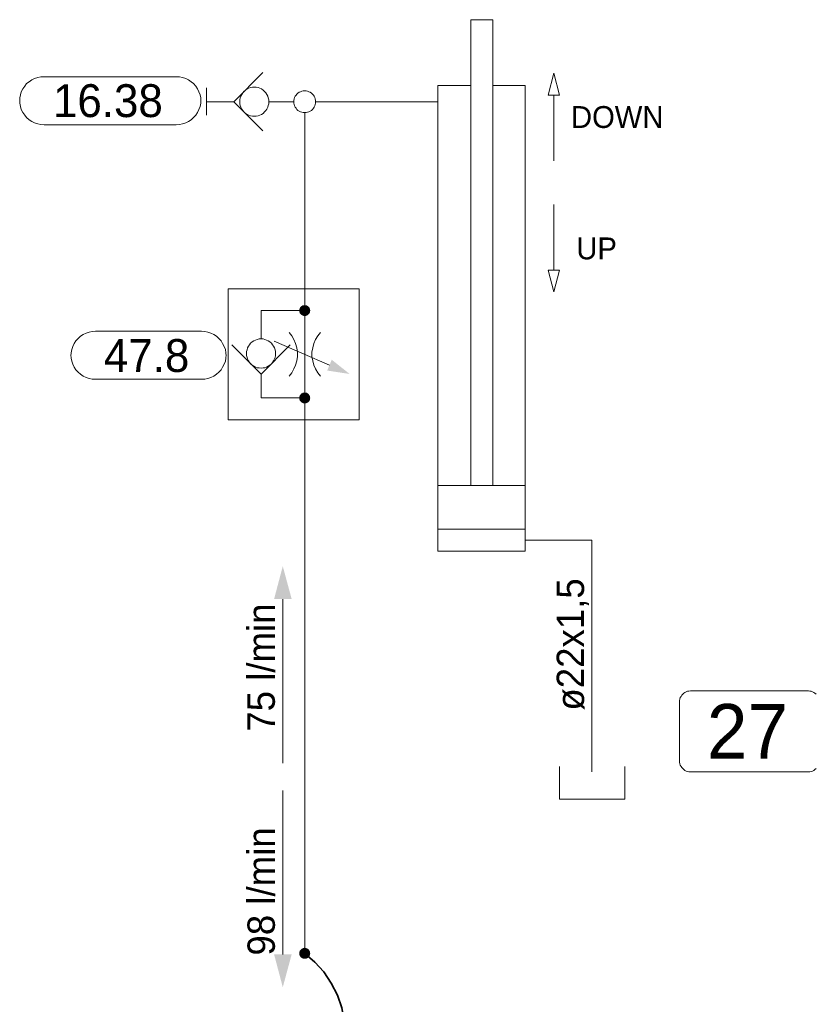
# Model space of a CAD drawing. Header units: millimetres. Extents: x 0 to 138, y 0 to 47.
# Tile 99 of 165: x 25.44 to 27.73, y 34.02 to 36.85. Entities that reach past the tile are written whole.
import ezdxf

# ---------------------------------------------------------------- set-up
doc = ezdxf.new("R2010")
doc.units = ezdxf.units.MM
for name, color, linetype in [('PDF_Geomertry', 7, 'Continuous'), ('PDF_Solid Fills', 7, 'Continuous'), ('PDF_Text', 7, 'Continuous')]:
    doc.layers.add(name, color=color, linetype=linetype)
doc.styles.add('PDF Arial', font='txt')

msp = doc.modelspace()

# ---------------------------------------------------------------- hatches: boundary and pattern name
at = {"layer": 'PDF_Solid Fills', "transparency": 33554559}
for points in [[(26.2646, 36.0151), (26.2488, 36.0151), (26.2493, 36.0174)], [(26.2646, 36.0151), (26.2493, 36.0132), (26.2488, 36.0151)], [(26.2646, 36.0151), (26.2493, 36.0193), (26.2501, 36.0207)], [(26.2646, 36.0151), (26.2493, 36.0174), (26.2493, 36.0193)], [(26.2646, 36.0151), (26.2493, 36.011), (26.2493, 36.0132)], [(26.2646, 36.0151), (26.2501, 36.009), (26.2493, 36.011)], [(26.2646, 36.0151), (26.2501, 36.0207), (26.2507, 36.0229)], [(26.2646, 36.0151), (26.2507, 36.0068), (26.2501, 36.009)], [(26.2646, 36.0151), (26.2507, 36.0229), (26.2521, 36.0249)], [(26.2646, 36.0151), (26.2521, 36.0054), (26.2507, 36.0068)], [(26.2646, 36.0151), (26.2521, 36.0249), (26.2535, 36.0263)], [(26.2646, 36.0151), (26.2535, 36.004), (26.2521, 36.0054)], [(26.2646, 36.0151), (26.2535, 36.0263), (26.2549, 36.0276)], [(26.2646, 36.0151), (26.2549, 36.0026), (26.2535, 36.004)], [(26.2646, 36.0151), (26.2549, 36.0276), (26.2571, 36.0285)], [(26.2646, 36.0151), (26.2571, 36.0013), (26.2549, 36.0026)], [(26.2646, 36.0151), (26.2571, 36.0285), (26.2585, 36.0299)], [(26.2646, 36.0151), (26.2585, 36.0007), (26.2571, 36.0013)], [(26.2646, 36.0151), (26.2585, 36.0299), (26.2604, 36.0304)], [(26.2646, 36.0151), (26.2604, 35.9999), (26.2585, 36.0007)], [(26.2646, 36.0151), (26.2604, 36.0304), (26.2626, 36.0304)], [(26.2646, 36.0151), (26.2626, 35.9993), (26.2604, 35.9999)], [(26.2646, 36.0151), (26.2626, 36.0304), (26.2646, 36.0304)], [(26.2646, 36.0151), (26.2646, 35.9993), (26.2626, 35.9993)], [(26.2646, 36.0151), (26.2688, 36.0304), (26.271, 36.0299)], [(26.2646, 36.0151), (26.2668, 36.0304), (26.2688, 36.0304)], [(26.2646, 36.0151), (26.2646, 36.0304), (26.2668, 36.0304)], [(26.2646, 36.0151), (26.271, 36.0299), (26.2724, 36.0285)], [(26.2646, 36.0151), (26.2724, 36.0285), (26.2743, 36.0276)], [(26.2646, 36.0151), (26.2743, 36.0276), (26.2757, 36.0263)], [(26.2646, 36.0151), (26.2757, 36.0263), (26.2771, 36.0249)], [(26.2646, 36.0151), (26.2771, 36.0249), (26.2785, 36.0229)], [(26.2646, 36.0151), (26.2785, 36.0229), (26.2793, 36.0207)], [(26.2646, 36.0151), (26.2793, 36.0207), (26.2799, 36.0193)], [(26.2646, 36.0151), (26.2799, 36.0193), (26.2799, 36.0174)], [(26.2646, 36.0151), (26.2799, 36.0174), (26.2807, 36.0151)], [(26.2646, 36.0151), (26.2668, 35.9993), (26.2646, 35.9993)], [(26.2646, 36.0151), (26.2688, 35.9999), (26.2668, 35.9993)], [(26.2646, 36.0151), (26.271, 36.0007), (26.2688, 35.9999)], [(26.2646, 36.0151), (26.2724, 36.0013), (26.271, 36.0007)], [(26.2646, 36.0151), (26.2743, 36.0026), (26.2724, 36.0013)], [(26.2646, 36.0151), (26.2757, 36.004), (26.2743, 36.0026)], [(26.2646, 36.0151), (26.2771, 36.0054), (26.2757, 36.004)], [(26.2646, 36.0151), (26.2785, 36.0068), (26.2771, 36.0054)], [(26.2646, 36.0151), (26.2793, 36.009), (26.2785, 36.0068)], [(26.2646, 36.0151), (26.2799, 36.011), (26.2793, 36.009)], [(26.2646, 36.0151), (26.2799, 36.0132), (26.2799, 36.011)], [(26.2646, 36.0151), (26.2807, 36.0151), (26.2799, 36.0132)], [(26.2646, 35.7638), (26.2488, 35.7638), (26.2493, 35.766)], [(26.2646, 35.7638), (26.2493, 35.7618), (26.2488, 35.7638)], [(26.2646, 35.7638), (26.2493, 35.7674), (26.2501, 35.7693)], [(26.2646, 35.7638), (26.2493, 35.766), (26.2493, 35.7674)], [(26.2646, 35.7638), (26.2493, 35.7596), (26.2493, 35.7618)], [(26.2646, 35.7638), (26.2501, 35.7576), (26.2493, 35.7596)], [(26.2646, 35.7638), (26.2501, 35.7693), (26.2507, 35.7715)], [(26.2646, 35.7638), (26.2507, 35.7554), (26.2501, 35.7576)], [(26.2646, 35.7638), (26.2507, 35.7715), (26.2521, 35.7729)], [(26.2646, 35.7638), (26.2521, 35.754), (26.2507, 35.7554)], [(26.2646, 35.7638), (26.2521, 35.7729), (26.2535, 35.7749)], [(26.2646, 35.7638), (26.2535, 35.7526), (26.2521, 35.754)], [(26.2646, 35.7638), (26.2535, 35.7749), (26.2549, 35.7763)], [(26.2646, 35.7638), (26.2549, 35.7513), (26.2535, 35.7526)], [(26.2646, 35.7638), (26.2549, 35.7763), (26.2571, 35.7771)], [(26.2646, 35.7638), (26.2571, 35.7499), (26.2549, 35.7513)], [(26.2646, 35.7638), (26.2571, 35.7771), (26.2585, 35.7785)], [(26.2646, 35.7638), (26.2585, 35.7493), (26.2571, 35.7499)], [(26.2646, 35.7638), (26.2585, 35.7785), (26.2604, 35.7785)], [(26.2646, 35.7638), (26.2604, 35.7485), (26.2585, 35.7493)], [(26.2646, 35.7638), (26.2604, 35.7785), (26.2626, 35.779)], [(26.2646, 35.7638), (26.2626, 35.7479), (26.2604, 35.7485)], [(26.2646, 35.7638), (26.2626, 35.779), (26.2646, 35.779)], [(26.2646, 35.7638), (26.2646, 35.7479), (26.2626, 35.7479)], [(26.2646, 35.7638), (26.2668, 35.779), (26.2688, 35.7785)], [(26.2646, 35.7638), (26.2646, 35.779), (26.2668, 35.779)], [(26.2646, 35.7638), (26.271, 35.7785), (26.2724, 35.7771)], [(26.2646, 35.7638), (26.2688, 35.7785), (26.271, 35.7785)], [(26.2646, 35.7638), (26.2724, 35.7771), (26.2743, 35.7763)], [(26.2646, 35.7638), (26.2743, 35.7763), (26.2757, 35.7749)], [(26.2646, 35.7638), (26.2757, 35.7749), (26.2771, 35.7729)], [(26.2646, 35.7638), (26.2771, 35.7729), (26.2785, 35.7715)], [(26.2646, 35.7638), (26.2785, 35.7715), (26.2793, 35.7693)], [(26.2646, 35.7638), (26.2793, 35.7693), (26.2799, 35.7674)], [(26.2646, 35.7638), (26.2799, 35.7674), (26.2799, 35.766)], [(26.2646, 35.7638), (26.2799, 35.766), (26.2807, 35.7638)], [(26.2646, 35.7638), (26.2668, 35.7479), (26.2646, 35.7479)], [(26.2646, 35.7638), (26.2688, 35.7485), (26.2668, 35.7479)], [(26.2646, 35.7638), (26.271, 35.7493), (26.2688, 35.7485)], [(26.2646, 35.7638), (26.2724, 35.7499), (26.271, 35.7493)], [(26.2646, 35.7638), (26.2743, 35.7513), (26.2724, 35.7499)], [(26.2646, 35.7638), (26.2757, 35.7526), (26.2743, 35.7513)], [(26.2646, 35.7638), (26.2771, 35.754), (26.2757, 35.7526)], [(26.2646, 35.7638), (26.2785, 35.7554), (26.2771, 35.754)], [(26.2646, 35.7638), (26.2793, 35.7576), (26.2785, 35.7554)], [(26.2646, 35.7638), (26.2799, 35.7596), (26.2793, 35.7576)], [(26.2646, 35.7638), (26.2799, 35.7618), (26.2799, 35.7596)], [(26.2646, 35.7638), (26.2807, 35.7638), (26.2799, 35.7618)], [(26.2646, 34.1665), (26.2493, 34.1707), (26.2501, 34.1729)], [(26.2646, 34.1665), (26.2501, 34.1729), (26.2507, 34.1743)], [(26.2646, 34.1665), (26.2507, 34.1743), (26.2521, 34.1763)], [(26.2646, 34.1665), (26.2521, 34.1763), (26.2535, 34.1776)], [(26.2646, 34.1665), (26.2535, 34.1776), (26.2549, 34.179)], [(26.2646, 34.1665), (26.2549, 34.179), (26.2571, 34.1804)], [(26.2646, 34.1665), (26.2571, 34.1804), (26.2585, 34.1813)], [(26.2646, 34.1665), (26.2585, 34.1813), (26.2604, 34.1818)], [(26.2646, 34.1665), (26.2604, 34.1818), (26.2626, 34.1826)], [(26.2646, 34.1665), (26.2626, 34.1826), (26.2646, 34.1826)], [(26.2646, 34.1665), (26.2668, 34.1826), (26.2688, 34.1818)], [(26.2646, 34.1665), (26.2646, 34.1826), (26.2668, 34.1826)], [(26.2646, 34.1665), (26.2688, 34.1818), (26.271, 34.1813)], [(26.2646, 34.1665), (26.271, 34.1813), (26.2724, 34.1804)], [(26.2646, 34.1665), (26.2724, 34.1804), (26.2743, 34.179)], [(26.2646, 34.1665), (26.2743, 34.179), (26.2757, 34.1776)], [(26.2646, 34.1665), (26.2757, 34.1776), (26.2771, 34.1763)], [(26.2646, 34.1665), (26.2771, 34.1763), (26.2785, 34.1743)], [(26.2646, 34.1665), (26.2785, 34.1743), (26.2793, 34.1729)], [(26.2646, 34.1665), (26.2793, 34.1729), (26.2799, 34.1707)], [(26.2646, 34.1665), (26.2488, 34.1665), (26.2493, 34.1688)], [(26.2646, 34.1665), (26.2493, 34.1646), (26.2488, 34.1665)], [(26.2646, 34.1665), (26.2493, 34.1688), (26.2493, 34.1707)], [(26.2646, 34.1665), (26.2493, 34.1624), (26.2493, 34.1646)], [(26.2646, 34.1665), (26.2501, 34.161), (26.2493, 34.1624)], [(26.2646, 34.1665), (26.2507, 34.159), (26.2501, 34.161)], [(26.2646, 34.1665), (26.2521, 34.1568), (26.2507, 34.159)], [(26.2646, 34.1665), (26.2535, 34.1554), (26.2521, 34.1568)], [(26.2646, 34.1665), (26.2549, 34.154), (26.2535, 34.1554)], [(26.2646, 34.1665), (26.2571, 34.1535), (26.2549, 34.154)], [(26.2646, 34.1665), (26.2585, 34.1521), (26.2571, 34.1535)], [(26.2646, 34.1665), (26.2604, 34.1513), (26.2585, 34.1521)], [(26.2646, 34.1665), (26.2626, 34.1513), (26.2604, 34.1513)], [(26.2646, 34.1665), (26.2646, 34.1513), (26.2626, 34.1513)], [(26.2646, 34.1665), (26.2799, 34.1707), (26.2799, 34.1688)], [(26.2646, 34.1665), (26.2799, 34.1688), (26.2807, 34.1665)], [(26.2646, 34.1665), (26.2668, 34.1513), (26.2646, 34.1513)], [(26.2646, 34.1665), (26.2688, 34.1513), (26.2668, 34.1513)], [(26.2646, 34.1665), (26.271, 34.1521), (26.2688, 34.1513)], [(26.2646, 34.1665), (26.2724, 34.1535), (26.271, 34.1521)], [(26.2646, 34.1665), (26.2743, 34.154), (26.2724, 34.1535)], [(26.2646, 34.1665), (26.2757, 34.1554), (26.2743, 34.154)], [(26.2646, 34.1665), (26.2771, 34.1568), (26.2757, 34.1554)], [(26.2646, 34.1665), (26.2785, 34.159), (26.2771, 34.1568)], [(26.2646, 34.1665), (26.2793, 34.161), (26.2785, 34.159)], [(26.2646, 34.1665), (26.2799, 34.1624), (26.2793, 34.161)], [(26.2646, 34.1665), (26.2799, 34.1646), (26.2799, 34.1624)], [(26.2646, 34.1665), (26.2807, 34.1665), (26.2799, 34.1646)]]:
    msp.add_hatch(color=256, dxfattribs=at).paths.add_polyline_path(points)

# ---------------------------------------------------------------- linework, layer by layer
at = {"layer": 'PDF_Geomertry', "lineweight": 15}
for points in [[(26.7424, 35.5118), (26.7424, 36.8513), (26.8057, 36.8513), (26.8057, 35.5118)], [(26.1438, 36.6993), (26.0604, 36.6151), (26.1438, 36.5318)], [(26.8057, 36.6624), (26.8993, 36.6624), (26.8993, 35.3235), (26.6479, 35.3235), (26.6479, 36.6624), (26.7424, 36.6624)], [(25.9821, 36.5763), (25.9821, 36.6549)], [(26.9812, 36.4457), (26.9812, 36.634)], [(26.0604, 36.6151), (25.9821, 36.6151)], [(26.1613, 36.6151), (26.1863, 36.6151), (26.2335, 36.6151)], [(26.296, 36.6151), (26.6479, 36.6151)], [(26.2646, 36.0151), (26.2646, 36.0776), (26.2646, 36.584)], [(26.9812, 36.3201), (26.9812, 36.1313)], [(26.139, 35.8318), (26.139, 35.8076), (26.139, 35.7638), (26.2646, 35.7638), (26.2646, 36.0151), (26.139, 36.0151), (26.139, 35.9332)], [(26.1765, 35.9271), (26.3363, 35.8576)], [(26.2196, 35.8263), (26.2271, 35.836), (26.2335, 35.8471), (26.2382, 35.8582), (26.2418, 35.8707), (26.2437, 35.8832), (26.2437, 35.8957), (26.2418, 35.9082), (26.2382, 35.9201), (26.2335, 35.9313), (26.2271, 35.9424), (26.2196, 35.9521)], [(26.3099, 35.9521), (26.3021, 35.9424), (26.296, 35.9313), (26.291, 35.9201), (26.2876, 35.9082), (26.2854, 35.8957), (26.2854, 35.8832), (26.2876, 35.8707), (26.291, 35.8582), (26.296, 35.8471), (26.3021, 35.836), (26.3099, 35.8263)], [(26.2229, 35.916), (26.139, 35.8318), (26.0549, 35.916)], [(26.2646, 34.1665), (26.2646, 35.7007), (26.2646, 35.7638)], [(26.6479, 35.5118), (26.8993, 35.5118)], [(26.6479, 35.386), (26.8993, 35.386)], [(26.8993, 35.3549), (27.091, 35.3549), (27.091, 34.7485), (27.091, 34.6887)], [(26.2015, 34.7138), (26.2015, 35.1854)], [(26.9974, 34.704), (26.9974, 34.6096), (27.1854, 34.6096), (27.1854, 34.704)], [(26.2015, 34.6354), (26.2015, 34.1638)]]:
    msp.add_lwpolyline(points, dxfattribs=at)
for points in [[(26.9646, 36.634), (26.9979, 36.634), (26.9812, 36.6971), (26.9646, 36.634)], [(25.8951, 36.6874), (25.9043, 36.6874), (25.9132, 36.6854), (25.9224, 36.6826), (25.9307, 36.6785), (25.9382, 36.6729), (25.9451, 36.6674), (25.9515, 36.6604), (25.9563, 36.6521), (25.9604, 36.6443), (25.964, 36.6354), (25.9654, 36.6263), (25.966, 36.6174), (25.966, 36.6201), (25.9654, 36.611), (25.964, 36.6021), (25.9604, 36.5929), (25.9563, 36.5846), (25.9515, 36.5771), (25.9451, 36.5701), (25.9382, 36.5637), (25.9307, 36.559), (25.9224, 36.5549), (25.9132, 36.5521), (25.9043, 36.5499), (25.8951, 36.5493), (25.5146, 36.5493), (25.5057, 36.5499), (25.4965, 36.5521), (25.4876, 36.5549), (25.4799, 36.559), (25.4715, 36.5637), (25.4646, 36.5701), (25.459, 36.5771), (25.4535, 36.5846), (25.4493, 36.5929), (25.4465, 36.6021), (25.4446, 36.611), (25.4446, 36.6201), (25.4446, 36.6174), (25.4446, 36.6263), (25.4465, 36.6354), (25.4493, 36.6443), (25.4535, 36.6521), (25.459, 36.6604), (25.4646, 36.6674), (25.4715, 36.6729), (25.4799, 36.6785), (25.4876, 36.6826), (25.4965, 36.6854), (25.5057, 36.6874), (25.5146, 36.6874), (25.8951, 36.6874)], [(26.1613, 36.6151), (26.1613, 36.6207), (26.1599, 36.6263), (26.1585, 36.6313), (26.1557, 36.636), (26.1529, 36.641), (26.1493, 36.6451), (26.1451, 36.6485), (26.1404, 36.6521), (26.1354, 36.654), (26.1307, 36.6563), (26.1251, 36.6568), (26.1196, 36.6576), (26.114, 36.6568), (26.109, 36.6563), (26.1035, 36.654), (26.0988, 36.6521), (26.0938, 36.6485), (26.0896, 36.6451), (26.0863, 36.641), (26.0835, 36.636), (26.0807, 36.6313), (26.0793, 36.6263), (26.0779, 36.6207), (26.0779, 36.6151), (26.0779, 36.6096), (26.0793, 36.6049), (26.0807, 36.5993), (26.0835, 36.5943), (26.0863, 36.5901), (26.0896, 36.586), (26.0938, 36.5818), (26.0988, 36.579), (26.1035, 36.5771), (26.109, 36.5749), (26.114, 36.5735), (26.1196, 36.5735), (26.1251, 36.5735), (26.1307, 36.5749), (26.1354, 36.5771), (26.1404, 36.579), (26.1451, 36.5818), (26.1493, 36.586), (26.1529, 36.5901), (26.1557, 36.5943), (26.1585, 36.5993), (26.1599, 36.6049), (26.1613, 36.6096), (26.1613, 36.6151)], [(26.296, 36.6151), (26.296, 36.6193), (26.2951, 36.6235), (26.2937, 36.6276), (26.2918, 36.6313), (26.2896, 36.6346), (26.2868, 36.6374), (26.284, 36.6401), (26.2807, 36.6424), (26.2765, 36.6443), (26.2729, 36.6457), (26.2688, 36.6465), (26.2646, 36.6471), (26.2604, 36.6465), (26.2563, 36.6457), (26.2529, 36.6443), (26.2488, 36.6424), (26.2451, 36.6401), (26.2424, 36.6374), (26.2396, 36.6346), (26.2376, 36.6313), (26.2354, 36.6276), (26.234, 36.6235), (26.2335, 36.6193), (26.2335, 36.6151), (26.2335, 36.611), (26.234, 36.6076), (26.2354, 36.6035), (26.2376, 36.5999), (26.2396, 36.5965), (26.2424, 36.5929), (26.2451, 36.5901), (26.2488, 36.5882), (26.2529, 36.586), (26.2563, 36.5854), (26.2604, 36.584), (26.2646, 36.584), (26.2688, 36.584), (26.2729, 36.5854), (26.2765, 36.586), (26.2807, 36.5882), (26.284, 36.5901), (26.2868, 36.5929), (26.2896, 36.5965), (26.2918, 36.5999), (26.2937, 36.6035), (26.2951, 36.6076), (26.296, 36.611), (26.296, 36.6151)], [(26.9979, 36.1313), (26.9646, 36.1313), (26.9812, 36.0688), (26.9979, 36.1313)], [(26.4215, 36.0776), (26.0446, 36.0776), (26.0446, 35.7007), (26.4215, 35.7007), (26.4215, 36.0776)], [(25.9674, 35.9554), (25.9771, 35.9549), (25.9863, 35.9526), (25.9946, 35.9499), (26.0029, 35.9457), (26.0104, 35.941), (26.0174, 35.9346), (26.0238, 35.9276), (26.0285, 35.9201), (26.0326, 35.9118), (26.0363, 35.9026), (26.0376, 35.8937), (26.0382, 35.8846), (26.0382, 35.8874), (26.0376, 35.8785), (26.0363, 35.8693), (26.0326, 35.8604), (26.0285, 35.8521), (26.0238, 35.8443), (26.0174, 35.8374), (26.0104, 35.8318), (26.0029, 35.8263), (25.9946, 35.8221), (25.9863, 35.8193), (25.9771, 35.8174), (25.9674, 35.8174), (25.6626, 35.8174), (25.6535, 35.8174), (25.6446, 35.8193), (25.6354, 35.8221), (25.6271, 35.8263), (25.6196, 35.8318), (25.6126, 35.8374), (25.6062, 35.8443), (25.6015, 35.8521), (25.5974, 35.8604), (25.5946, 35.8693), (25.5924, 35.8785), (25.5918, 35.8874), (25.5918, 35.8846), (25.5924, 35.8937), (25.5946, 35.9026), (25.5974, 35.9118), (25.6015, 35.9201), (25.6062, 35.9276), (25.6126, 35.9346), (25.6196, 35.941), (25.6271, 35.9457), (25.6354, 35.9499), (25.6446, 35.9526), (25.6535, 35.9549), (25.6626, 35.9554), (25.9674, 35.9554)], [(26.1807, 35.8915), (26.1807, 35.8971), (26.1793, 35.9021), (26.1779, 35.9076), (26.1751, 35.9124), (26.1724, 35.9165), (26.1687, 35.9207), (26.1646, 35.9249), (26.1599, 35.9276), (26.1549, 35.9299), (26.1501, 35.9318), (26.1446, 35.9332), (26.139, 35.9332), (26.1335, 35.9332), (26.1279, 35.9318), (26.1229, 35.9299), (26.1182, 35.9276), (26.1132, 35.9249), (26.109, 35.9207), (26.1057, 35.9165), (26.1029, 35.9124), (26.1001, 35.9076), (26.0988, 35.9021), (26.0974, 35.8971), (26.0974, 35.8915), (26.0974, 35.886), (26.0988, 35.8804), (26.1001, 35.8757), (26.1029, 35.8707), (26.1057, 35.866), (26.109, 35.8618), (26.1132, 35.8582), (26.1182, 35.8549), (26.1229, 35.8526), (26.1279, 35.8507), (26.1335, 35.8499), (26.139, 35.8493), (26.1446, 35.8499), (26.1501, 35.8507), (26.1549, 35.8526), (26.1599, 35.8549), (26.1646, 35.8582), (26.1687, 35.8618), (26.1724, 35.866), (26.1751, 35.8707), (26.1779, 35.8757), (26.1793, 35.8804), (26.1807, 35.886), (26.1807, 35.8915)]]:
    msp.add_lwpolyline(points, close=True, dxfattribs=at)
at = {"layer": 'PDF_Geomertry', "lineweight": 0}
for points in [[(26.2571, 36.0151), (26.2571, 36.0138), (26.2571, 36.0132), (26.2576, 36.0118), (26.2576, 36.011), (26.2585, 36.0104), (26.259, 36.0096), (26.2599, 36.009), (26.2604, 36.0082), (26.2618, 36.0076), (26.2626, 36.0076), (26.264, 36.0076), (26.2646, 36.0068), (26.2654, 36.0076), (26.2668, 36.0076), (26.2674, 36.0076), (26.2688, 36.0082), (26.2696, 36.009), (26.2701, 36.0096), (26.271, 36.0104), (26.2715, 36.011), (26.2715, 36.0118), (26.2724, 36.0132), (26.2724, 36.0138), (26.2724, 36.0151), (26.2724, 36.016), (26.2724, 36.0174), (26.2715, 36.0179), (26.2715, 36.0187), (26.271, 36.0201), (26.2701, 36.0207), (26.2696, 36.0215), (26.2688, 36.0221), (26.2674, 36.0221), (26.2668, 36.0229), (26.2654, 36.0229), (26.2646, 36.0229), (26.264, 36.0229), (26.2626, 36.0229), (26.2618, 36.0221), (26.2604, 36.0221), (26.2599, 36.0215), (26.259, 36.0207), (26.2585, 36.0201), (26.2576, 36.0187), (26.2576, 36.0179), (26.2571, 36.0174), (26.2571, 36.016), (26.2571, 36.0151)], [(26.2571, 35.7638), (26.2571, 35.7624), (26.2571, 35.7618), (26.2576, 35.7604), (26.2576, 35.7596), (26.2585, 35.759), (26.259, 35.7582), (26.2599, 35.7576), (26.2604, 35.7568), (26.2618, 35.7563), (26.2626, 35.7563), (26.264, 35.7554), (26.2646, 35.7554), (26.2654, 35.7554), (26.2668, 35.7563), (26.2674, 35.7563), (26.2688, 35.7568), (26.2696, 35.7576), (26.2701, 35.7582), (26.271, 35.759), (26.2715, 35.7596), (26.2715, 35.7604), (26.2724, 35.7618), (26.2724, 35.7624), (26.2724, 35.7638), (26.2724, 35.7646), (26.2724, 35.766), (26.2715, 35.7665), (26.2715, 35.7674), (26.271, 35.7679), (26.2701, 35.7693), (26.2696, 35.7701), (26.2688, 35.7701), (26.2674, 35.7707), (26.2668, 35.7715), (26.2654, 35.7715), (26.2646, 35.7715), (26.264, 35.7715), (26.2626, 35.7715), (26.2618, 35.7707), (26.2604, 35.7701), (26.2599, 35.7701), (26.259, 35.7693), (26.2585, 35.7679), (26.2576, 35.7674), (26.2576, 35.7665), (26.2571, 35.766), (26.2571, 35.7646), (26.2571, 35.7638)], [(26.2571, 34.1665), (26.2571, 34.166), (26.2571, 34.1646), (26.2576, 34.1638), (26.2576, 34.1632), (26.2585, 34.1618), (26.259, 34.161), (26.2599, 34.1604), (26.2604, 34.1596), (26.2618, 34.1596), (26.2626, 34.159), (26.264, 34.159), (26.2646, 34.159), (26.2654, 34.159), (26.2668, 34.159), (26.2674, 34.1596), (26.2688, 34.1596), (26.2696, 34.1604), (26.2701, 34.161), (26.271, 34.1618), (26.2715, 34.1632), (26.2715, 34.1638), (26.2724, 34.1646), (26.2724, 34.166), (26.2724, 34.1665), (26.2724, 34.1679), (26.2724, 34.1688), (26.2715, 34.1701), (26.2715, 34.1707), (26.271, 34.1715), (26.2701, 34.1721), (26.2696, 34.1729), (26.2688, 34.1735), (26.2674, 34.1743), (26.2668, 34.1743), (26.2654, 34.1743), (26.2646, 34.1743), (26.264, 34.1743), (26.2626, 34.1743), (26.2618, 34.1743), (26.2604, 34.1735), (26.2599, 34.1729), (26.259, 34.1721), (26.2585, 34.1715), (26.2576, 34.1707), (26.2576, 34.1701), (26.2571, 34.1688), (26.2571, 34.1679), (26.2571, 34.1665)]]:
    msp.add_lwpolyline(points, close=True, dxfattribs=at)
at = {"layer": 'PDF_Geomertry', "lineweight": 9}
msp.add_lwpolyline([(27.7363, 34.6979), (27.7326, 34.6951), (27.7293, 34.6929), (27.7257, 34.691), (27.7215, 34.6896), (27.7182, 34.6887), (27.714, 34.6887), (27.3743, 34.6887), (27.3701, 34.6887), (27.366, 34.6896), (27.3618, 34.691), (27.3585, 34.6929), (27.3549, 34.6951), (27.3521, 34.6979), (27.3493, 34.7007), (27.3474, 34.704), (27.3451, 34.7082), (27.3438, 34.7118), (27.3432, 34.716), (27.3432, 34.7201), (27.3432, 34.8896), (27.3432, 34.8937), (27.3438, 34.8979), (27.3451, 34.9021), (27.3474, 34.9054), (27.3493, 34.909), (27.3521, 34.9118), (27.3549, 34.9146), (27.3585, 34.9165), (27.3618, 34.9188), (27.366, 34.9201), (27.3701, 34.9207), (27.3743, 34.9215), (27.714, 34.9215), (27.714, 34.9215), (27.7182, 34.9207), (27.7215, 34.9201), (27.7257, 34.9188), (27.7293, 34.9165), (27.7326, 34.9146), (27.7363, 34.9118)], dxfattribs=at)
at = {"layer": 'PDF_Geomertry', "lineweight": 35}
msp.add_lwpolyline([(26.2646, 33.7013), (26.2937, 33.7263), (26.3196, 33.7554), (26.341, 33.7874), (26.3585, 33.8215), (26.371, 33.8582), (26.3785, 33.8957), (26.3807, 33.934), (26.3785, 33.9729), (26.371, 34.0104), (26.3585, 34.0465), (26.341, 34.0813), (26.3196, 34.1132), (26.2937, 34.1415), (26.2646, 34.1665)], dxfattribs=at)
at = {"layer": 'PDF_Solid Fills', "transparency": 33554559}
for points in [[(26.3424, 35.8735), (26.3293, 35.8424), (26.3424, 35.8735), (26.3938, 35.8326)], [(26.1765, 35.1854), (26.2271, 35.1854), (26.1765, 35.1854), (26.2015, 35.2799)], [(26.2271, 34.1638), (26.1765, 34.1638), (26.2271, 34.1638), (26.2015, 34.0693)]]:
    msp.add_solid(points, dxfattribs=at)

# ---------------------------------------------------------------- texts
at = {"layer": 'PDF_Text', "attachment_point": 7, "style": 'PDF Arial'}
for s, insert, char_height in [('16.38', (25.5404, 36.5699), 0.09445), ('DOWN', (27.0307, 36.5391), 0.06283), ('UP', (27.046, 36.1613), 0.06283), ('47.8', (25.6868, 35.8371), 0.09445), ('27', (27.4215, 34.7263), 0.15728)]:
    msp.add_mtext(s, dxfattribs=dict(at, insert=insert, char_height=char_height))
at = {"layer": 'PDF_Text', "char_height": 0.07874, "attachment_point": 7, "rotation": 90, "style": 'PDF Arial'}
for s, insert in [('ø22x1,5', (27.0829, 34.8646)), ('75 l/min', (26.1798, 34.804)), ('98 l/min', (26.1798, 34.1604))]:
    msp.add_mtext(s, dxfattribs=dict(at, insert=insert))

doc.saveas('drawing.dxf')
